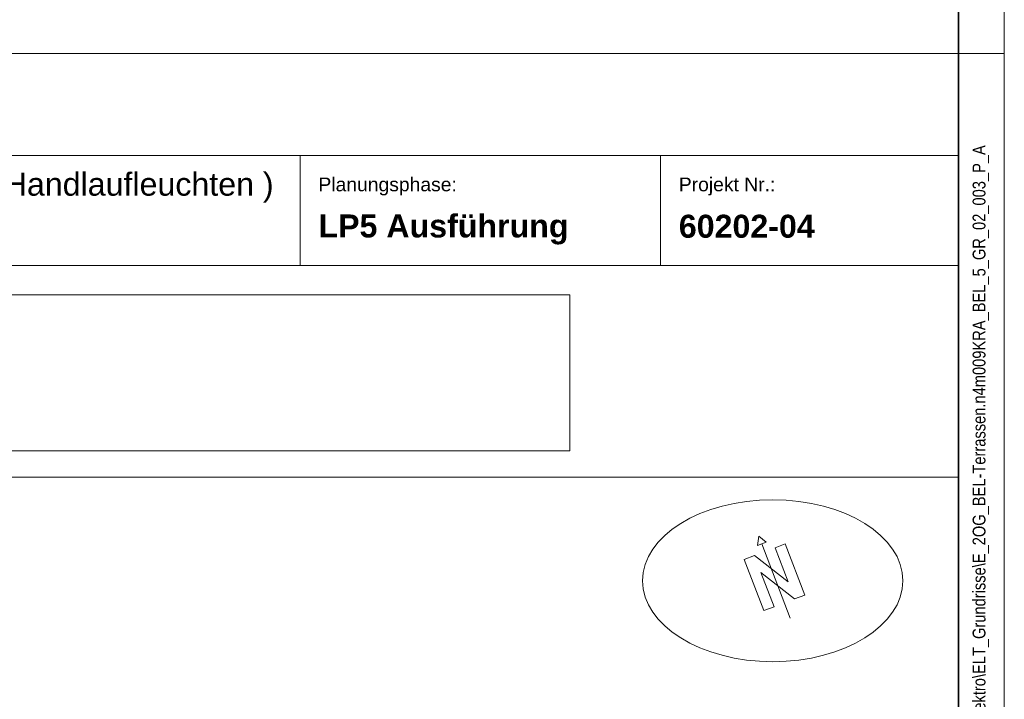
# Model space of a CAD drawing. Extents: x -620 to 300, y 62 to 1112.
# Tile 124 of 200: x 193 to 300, y 289 to 363. Entities that reach past the tile are written whole.
import ezdxf

# ---------------------------------------------------------------- set-up
doc = ezdxf.new("R2010")
doc.units = 0
doc.layers.get('0').update_dxf_attribs({"lineweight": 13})
for name, color, linetype, lineweight in [('iwb_Plankopf Linie', 7, 'Continuous', 13), ('iwb_Plankopf Rahmen', 7, 'Continuous', 35), ('iwb_Plankopf Text', 7, 'Continuous', 18), ('X_Bitmap', 7, 'Continuous', 13)]:
    doc.layers.add(name, color=color, linetype=linetype, lineweight=lineweight)
doc.layers.add('iwb_Plankopf_Nordpfeil_20-82 Grad', color=3, linetype='Continuous', lineweight=18, true_color=0x00ff00)
doc.layers.add('X_Geometrie', color=3, linetype='Continuous', lineweight=13, true_color=0x00ff00, plot=False)
doc.styles.add('Plankopf', font='arial.ttf')
doc.styles.get("Standard").update_dxf_attribs({"font": 'ARIALN.TTF'})
picture_1 = doc.add_image_def('image1.jfif', size_in_pixel=(600, 81))

# ---------------------------------------------------------------- blocks, each defined once
blk = doc.blocks.new('Blockreferenz-A06CPVLTL0')
at = {"color": 0, "lineweight": -2}
for p, q in [((273.51, 306.64), (273.35, 305.61)), ((273.35, 305.61), (274.32, 305.98)), ((273.51, 306.64), (274.32, 305.98)), ((273.83, 305.8), (276.93, 297.67)), ((276.4, 305.81), (275.28, 305.38)), ((275.28, 305.38), (276.4, 305.81)), ((278.53, 300.2), (276.4, 305.81)), ((276.7, 301.64), (275.28, 305.38)), ((273.03, 304.53), (271.91, 304.1)), ((271.91, 304.1), (274.04, 298.5)), ((273.03, 304.53), (276.7, 301.64)), ((275.17, 298.92), (273.74, 302.66)), ((277.41, 299.78), (273.74, 302.66)), ((278.53, 300.2), (277.41, 299.78)), ((277.41, 299.78), (278.53, 300.2)), ((274.04, 298.5), (275.17, 298.92))]:
    blk.add_line(p, q, dxfattribs=at)

msp = doc.modelspace()

# ---------------------------------------------------------------- linework, layer by layer
at = {"layer": 'iwb_Plankopf Linie', "lineweight": 18, "ltscale": 0.18}
msp.add_line((295.35, 359.43), (115.35, 359.43), dxfattribs=at)
at = {"layer": 'iwb_Plankopf Linie', "ltscale": 0.13}
for p, q in [((295.35, 67.43), (295.35, 359.43)), ((295.35, 348.27), (115.35, 348.27)), ((223.35, 336.27), (223.35, 348.27)), ((262.76, 336.27), (262.76, 348.27)), ((295.35, 336.27), (115.35, 336.27)), ((115.35, 313.11), (295.35, 313.11))]:
    msp.add_line(p, q, dxfattribs=at)
at = {"layer": 'iwb_Plankopf Rahmen', "ltscale": 0.35}
msp.add_line((295.35, 359.43), (295.35, 67.43), dxfattribs=at)
at = {"layer": 'iwb_Plankopf Rahmen', "color": 8, "lineweight": 5, "ltscale": 0.13, "true_color": 0x808080}
msp.add_line((300.35, 359.43), (295.35, 359.43), dxfattribs=at)
at = {"layer": 'iwb_Plankopf Rahmen', "color": 8, "lineweight": 13, "ltscale": 0.13, "true_color": 0x808080}
msp.add_lwpolyline([(300.35, 62.43), (-619.65, 62.43), (-619.65, 1112.43), (300.35, 1112.43), (300.35, 62.43)], close=True, dxfattribs=at)
at = {"layer": 'iwb_Plankopf Rahmen', "ltscale": 0.35}
msp.add_lwpolyline([(-599.65, 67.43), (-599.65, 1107.43), (295.35, 1107.43), (295.35, 67.43), (-599.65, 67.43)], close=True, dxfattribs=at)
at = {"layer": 'X_Geometrie', "color": 6, "ltscale": 0.13, "true_color": 0xff00ff}
msp.add_ellipse((275.03, 301.77), major_axis=(14.23, 0), ratio=0.622642, dxfattribs=at)

# ---------------------------------------------------------------- block references
at = {"layer": 'iwb_Plankopf_Nordpfeil_20-82 Grad', "ltscale": 0.18}
msp.add_blockref('Blockreferenz-A06CPVLTL0', (0, 0), dxfattribs=at)

# ---------------------------------------------------------------- texts
at = {"layer": 'iwb_Plankopf Text', "ltscale": 0.18, "insert": (296.89, 74.51), "char_height": 1.4, "attachment_point": 1, "rotation": 90, "line_spacing_factor": 1.002}
msp.add_mtext('{\\fArial Narrow;\\\\srvnovamd01\\Nova_MD\\TGA\\60202 Pro Potsdam\\04 NB GES Krampnitz\\09 NOVA\\60202-04_AP_NB GES Krampnitz\\TGA\\Elektro\\ELT_Grundrisse\\E_2OG_BEL-Terrassen.n4m009KRA_BEL_5_GR_02_003_P_A}', dxfattribs=at)
at = {"layer": 'iwb_Plankopf Text', "ltscale": 0.18, "insert": (220.45, 344.77), "char_height": 2.5172, "width": 55.3788, "attachment_point": 6, "style": 'Plankopf'}
msp.add_mtext('( Handlaufleuchten )', dxfattribs=at)
at = {"layer": 'iwb_Plankopf Text', "ltscale": 0.18, "style": 'Plankopf'}
for s, insert, char_height, attachment_point, line_spacing_factor in [('Planungsphase:', (225.35, 345.88), 1.5105, 1, 0.970891), ('Projekt Nr.:', (264.76, 345.88), 1.5105, 1, 0.970891), ('\\fArial|b1|i0|c0|p34;LP5 Ausführung', (225.35, 340.19), 2.5172, 4, 0.996218), ('\\fArial|b1|i0|c0|p34;60202-04', (264.76, 340.53), 2.5172, 4, 0.996218)]:
    msp.add_mtext(s, dxfattribs=dict(at, insert=insert, char_height=char_height, attachment_point=attachment_point, line_spacing_factor=line_spacing_factor))

# ---------------------------------------------------------------- pictures from other files: only their frames are drawn
at = {"layer": 'X_Bitmap', "ltscale": 0.13}
image = msp.add_image(picture_1, insert=(126.3, 315.96), size_in_units=(126.55, 17.08), dxfattribs=at)
image.dxf.flags = 7

doc.saveas('drawing.dxf')
